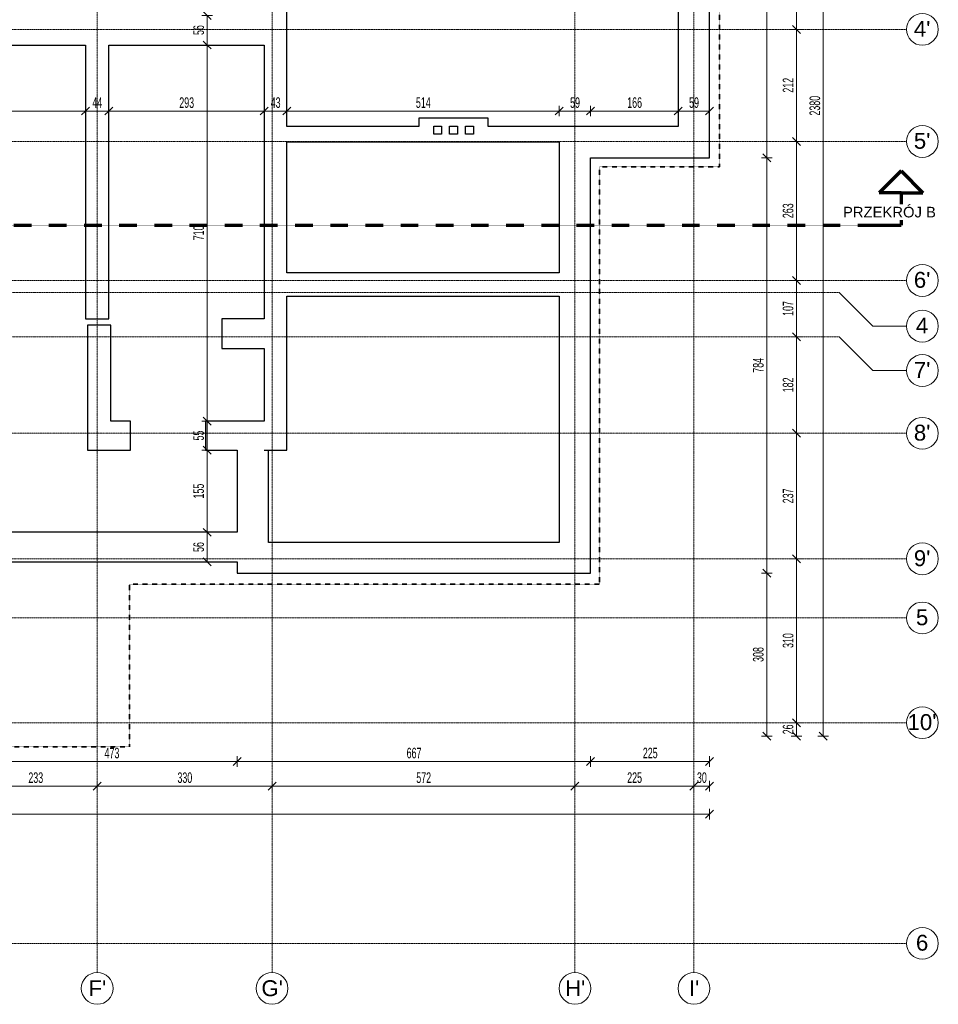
# Model space of a CAD drawing. Header units: millimetres. Extents: x 5238 to 82933, y -25411 to 16830.
# Tile 10 of 11: x 61455 to 78788, y -21975 to -3386. Entities that reach past the tile are written whole.
import ezdxf

# ---------------------------------------------------------------- set-up
doc = ezdxf.new("R2010")
doc.units = ezdxf.units.MM
for name, pattern in [('__FK_przerywana', [3.2004, 1.6002, -1.6002]), ('Kreska', [6.35, 3.175, -3.175]), ('Linia siatki', [22.225, 12.7, -3.175, 3.175, -3.175])]:
    doc.linetypes.add(name, pattern=pattern)
for name, color, linetype, lineweight in [('A-ANNO-DIMS', 7, 'Continuous', 5), ('A-ANNO-DIMS-100', 7, 'Continuous', 5), ('A-WALL', 7, 'Continuous', 5), ('G-ANNO-SYMB', 7, 'Continuous', 5), ('S-GRID', 7, 'Continuous', 5), ('S-GRID-IDEN', 7, 'Continuous', 5)]:
    doc.layers.add(name, color=color, linetype=linetype, lineweight=lineweight)
doc.layers.add('A-DETL', color=7, linetype='Continuous', lineweight=5, true_color=0x00a600)
doc.styles.add('Arial_1', font='arial.ttf', dxfattribs={"height": 200})
doc.styles.add('Arial_2', font='arial.ttf', dxfattribs={"height": 300})
doc.styles.add('Arial_3', font='arial.ttf', dxfattribs={"width": 0.6, "height": 200})
doc.dimstyles.new('standard_wielkość_otworów', dxfattribs={"dimscale": 304.8, "dimtxt": 204.05188, "dimasz": 0.492126, "dimexe": 0.328084, "dimexo": 0.0625, "dimgap": 0, "dimtad": 1, "dimdec": 0, "dimlfac": 0.1, "dimzin": 0, "dimdsep": 46, "dimtxsty": 'Arial_3', "dimblk1": 'OBLIQUE', "dimblk2": 'OBLIQUE', "dimsah": 1, "dimcen": 0.09, "dimazin": 0, "dimtfac": 1, "dimtdec": 4, "dimtix": 1, "dimtmove": 0, "dimatfit": 3, "dimfxl": 0.328084, "dimfxlon": 1, "dimtvp": 1, "dimtolj": 1, "dimtzin": 0, "dimarcsym": 2})

# ---------------------------------------------------------------- blocks, each defined once
blk = doc.blocks.new('Przekrój - znacznik przekroju strzałka-348499-RZUT FUNDAMENTÓW')
at = {"layer": 'G-ANNO-SYMB', "lineweight": 70}
for p, q in [((-6, 10.22), (-10.11, 6.11)), ((-6, 10.22), (-1.89, 6.11)), ((-6, 6.11), (-10.11, 6.11)), ((-6, 6.11), (-6, 0)), ((-6, 6.11), (-1.89, 6.11)), ((0, 0), (-6, 0))]:
    blk.add_line(p, q, dxfattribs=at)
blk = doc.blocks.new('Siatka - SOsi_Sybol osi-348494-RZUT FUNDAMENTÓW')
at = {"layer": 'S-GRID-IDEN', "color": 142, "true_color": 0x0080c0}
blk.add_circle((0, 0), 3, dxfattribs=at)
blk = doc.blocks.new('DIMBLOCK129-RZUT FUNDAMENTÓW')
at = {"layer": 'A-ANNO-DIMS-100', "color": 250, "true_color": 0x303030, "transparency": 16777216}
for p, q in [((76112, -559), (76037, -484)), ((76112, -559), (76012, -559)), ((76112, -559), (76112, -3569)), ((76112, -559), (76187, -634)), ((76112, -559), (76212, -559)), ((76112, -3569), (76037, -3494)), ((76112, -3569), (76012, -3569)), ((76112, -3569), (76187, -3644)), ((76112, -3569), (76212, -3569))]:
    blk.add_line(p, q, dxfattribs=at)
at = {"layer": 'A-ANNO-DIMS-100', "color": 0, "transparency": 16777216, "insert": (75853, -2201), "char_height": 200, "width": 327.74, "attachment_point": 1, "rotation": 90, "line_spacing_factor": 0.941778, "style": 'Arial_3'}
blk.add_mtext('301', dxfattribs=at)
blk = doc.blocks.new('_Oblique')
at = {"color": 0, "linetype": 'ByBlock', "lineweight": -2}
blk.add_line((-0.5, -0.5), (0.5, 0.5), dxfattribs=at)
blk = doc.blocks.new('DIMBLOCK130-RZUT FUNDAMENTÓW')
at = {"layer": 'A-ANNO-DIMS-100', "color": 250, "true_color": 0x303030, "transparency": 16777216}
for p, q in [((76112, -3569), (76037, -3494)), ((76112, -3569), (76012, -3569)), ((76112, -3569), (76112, -5684)), ((76112, -3569), (76187, -3644)), ((76112, -3569), (76212, -3569)), ((76112, -5684), (76012, -5684)), ((76112, -5684), (76037, -5609)), ((76112, -5684), (76187, -5759)), ((76112, -5684), (76212, -5684))]:
    blk.add_line(p, q, dxfattribs=at)
at = {"layer": 'A-ANNO-DIMS-100', "color": 0, "transparency": 16777216, "insert": (75853, -4763), "char_height": 200, "width": 327.74, "attachment_point": 1, "rotation": 90, "line_spacing_factor": 0.941778, "style": 'Arial_3'}
blk.add_mtext('212', dxfattribs=at)
blk = doc.blocks.new('DIMBLOCK131-RZUT FUNDAMENTÓW')
at = {"layer": 'A-ANNO-DIMS-100', "color": 250, "true_color": 0x303030, "transparency": 16777216}
for p, q in [((76112, -5684), (76012, -5684)), ((76112, -5684), (76037, -5609)), ((76112, -5684), (76112, -8309)), ((76112, -5684), (76187, -5759)), ((76112, -5684), (76212, -5684)), ((76112, -8309), (76012, -8309)), ((76112, -8309), (76037, -8234)), ((76112, -8309), (76187, -8384)), ((76112, -8309), (76212, -8309))]:
    blk.add_line(p, q, dxfattribs=at)
at = {"layer": 'A-ANNO-DIMS-100', "color": 0, "transparency": 16777216, "insert": (75853, -7133), "char_height": 200, "width": 327.74, "attachment_point": 1, "rotation": 90, "line_spacing_factor": 0.941778, "style": 'Arial_3'}
blk.add_mtext('263', dxfattribs=at)
blk = doc.blocks.new('DIMBLOCK132-RZUT FUNDAMENTÓW')
at = {"layer": 'A-ANNO-DIMS-100', "color": 250, "true_color": 0x303030, "transparency": 16777216}
for p, q in [((76112, -8309), (76012, -8309)), ((76112, -8309), (76037, -8234)), ((76112, -8309), (76112, -9374)), ((76112, -8309), (76187, -8384)), ((76112, -8309), (76212, -8309)), ((76112, -9374), (76012, -9374)), ((76112, -9374), (76037, -9299)), ((76112, -9374), (76187, -9449)), ((76112, -9374), (76212, -9374))]:
    blk.add_line(p, q, dxfattribs=at)
at = {"layer": 'A-ANNO-DIMS-100', "color": 0, "transparency": 16777216, "insert": (75853, -8978), "char_height": 200, "width": 327.74, "attachment_point": 1, "rotation": 90, "line_spacing_factor": 0.941778, "style": 'Arial_3'}
blk.add_mtext('107', dxfattribs=at)
blk = doc.blocks.new('DIMBLOCK133-RZUT FUNDAMENTÓW')
at = {"layer": 'A-ANNO-DIMS-100', "color": 250, "true_color": 0x303030, "transparency": 16777216}
for p, q in [((76112, -9374), (76012, -9374)), ((76112, -9374), (76037, -9299)), ((76112, -9374), (76112, -11194)), ((76112, -9374), (76187, -9449)), ((76112, -9374), (76212, -9374)), ((76112, -11194), (76037, -11119)), ((76112, -11194), (76012, -11194)), ((76112, -11194), (76187, -11269)), ((76112, -11194), (76212, -11194))]:
    blk.add_line(p, q, dxfattribs=at)
at = {"layer": 'A-ANNO-DIMS-100', "color": 0, "transparency": 16777216, "insert": (75853, -10421), "char_height": 200, "width": 327.74, "attachment_point": 1, "rotation": 90, "line_spacing_factor": 0.941778, "style": 'Arial_3'}
blk.add_mtext('182', dxfattribs=at)
blk = doc.blocks.new('DIMBLOCK134-RZUT FUNDAMENTÓW')
at = {"layer": 'A-ANNO-DIMS-100', "color": 250, "true_color": 0x303030, "transparency": 16777216}
for p, q in [((76112, -11194), (76037, -11119)), ((76112, -11194), (76012, -11194)), ((76112, -11194), (76112, -13564)), ((76112, -11194), (76187, -11269)), ((76112, -11194), (76212, -11194)), ((76112, -13564), (76012, -13564)), ((76112, -13564), (76037, -13489)), ((76112, -13564), (76187, -13639)), ((76112, -13564), (76212, -13564))]:
    blk.add_line(p, q, dxfattribs=at)
at = {"layer": 'A-ANNO-DIMS-100', "color": 0, "transparency": 16777216, "insert": (75853, -12516), "char_height": 200, "width": 327.74, "attachment_point": 1, "rotation": 90, "line_spacing_factor": 0.941778, "style": 'Arial_3'}
blk.add_mtext('237', dxfattribs=at)
blk = doc.blocks.new('DIMBLOCK135-RZUT FUNDAMENTÓW')
at = {"layer": 'A-ANNO-DIMS-100', "color": 250, "true_color": 0x303030, "transparency": 16777216}
for p, q in [((76112, -13564), (76012, -13564)), ((76112, -13564), (76037, -13489)), ((76112, -13564), (76112, -16659)), ((76112, -13564), (76187, -13639)), ((76112, -13564), (76212, -13564)), ((76112, -16659), (76012, -16659)), ((76112, -16659), (76037, -16584)), ((76112, -16659), (76187, -16734)), ((76112, -16659), (76212, -16659))]:
    blk.add_line(p, q, dxfattribs=at)
at = {"layer": 'A-ANNO-DIMS-100', "color": 0, "transparency": 16777216, "insert": (75853, -15248), "char_height": 200, "width": 327.74, "attachment_point": 1, "rotation": 90, "line_spacing_factor": 0.941778, "style": 'Arial_3'}
blk.add_mtext('310', dxfattribs=at)
blk = doc.blocks.new('DIMBLOCK136-RZUT FUNDAMENTÓW')
at = {"layer": 'A-ANNO-DIMS-100', "color": 250, "true_color": 0x303030, "transparency": 16777216}
for p, q in [((76112, -16659), (76012, -16659)), ((76112, -16659), (76037, -16584)), ((76112, -16659), (76112, -16914)), ((76112, -16659), (76187, -16734)), ((76112, -16659), (76212, -16659)), ((76112, -16914), (76012, -16914)), ((76112, -16914), (76037, -16839)), ((76112, -16914), (76187, -16989)), ((76112, -16914), (76212, -16914))]:
    blk.add_line(p, q, dxfattribs=at)
at = {"layer": 'A-ANNO-DIMS-100', "color": 0, "transparency": 16777216, "insert": (75853, -16878), "char_height": 200, "width": 218.49, "attachment_point": 1, "rotation": 90, "line_spacing_factor": 0.941778, "style": 'Arial_3'}
blk.add_mtext('26', dxfattribs=at)
blk = doc.blocks.new('DIMBLOCK137-RZUT FUNDAMENTÓW')
at = {"layer": 'A-ANNO-DIMS-100', "color": 250, "true_color": 0x303030, "transparency": 16777216}
for p, q in [((75551, -13834), (75451, -13834)), ((75551, -13834), (75476, -13759)), ((75551, -16914), (75551, -13834)), ((75551, -13834), (75626, -13909)), ((75551, -13834), (75651, -13834)), ((75551, -16914), (75451, -16914)), ((75551, -16914), (75476, -16839)), ((75551, -16914), (75626, -16989)), ((75551, -16914), (75651, -16914))]:
    blk.add_line(p, q, dxfattribs=at)
at = {"layer": 'A-ANNO-DIMS-100', "color": 0, "transparency": 16777216, "insert": (75291, -15511), "char_height": 200, "width": 327.74, "attachment_point": 1, "rotation": 90, "line_spacing_factor": 0.941778, "style": 'Arial_3'}
blk.add_mtext('308', dxfattribs=at)
blk = doc.blocks.new('DIMBLOCK138-RZUT FUNDAMENTÓW')
at = {"layer": 'A-ANNO-DIMS-100', "color": 250, "true_color": 0x303030, "transparency": 16777216}
for p, q in [((75551, -5994), (75476, -5919)), ((75551, -5994), (75451, -5994)), ((75551, -13834), (75551, -5994)), ((75551, -5994), (75626, -6069)), ((75551, -5994), (75651, -5994)), ((75551, -13834), (75451, -13834)), ((75551, -13834), (75476, -13759)), ((75551, -13834), (75626, -13909)), ((75551, -13834), (75651, -13834))]:
    blk.add_line(p, q, dxfattribs=at)
at = {"layer": 'A-ANNO-DIMS-100', "color": 0, "transparency": 16777216, "insert": (75291, -10051), "char_height": 200, "width": 327.74, "attachment_point": 1, "rotation": 90, "line_spacing_factor": 0.941778, "style": 'Arial_3'}
blk.add_mtext('784', dxfattribs=at)
blk = doc.blocks.new('DIMBLOCK139-RZUT FUNDAMENTÓW')
at = {"layer": 'A-ANNO-DIMS-100', "color": 250, "true_color": 0x303030, "transparency": 16777216}
for p, q in [((75551, 2596), (75476, 2671)), ((75551, 2596), (75451, 2596)), ((75551, -5994), (75551, 2596)), ((75551, 2596), (75626, 2521)), ((75551, 2596), (75651, 2596)), ((75551, -5994), (75476, -5919)), ((75551, -5994), (75451, -5994)), ((75551, -5994), (75626, -6069)), ((75551, -5994), (75651, -5994))]:
    blk.add_line(p, q, dxfattribs=at)
at = {"layer": 'A-ANNO-DIMS-100', "color": 0, "transparency": 16777216, "insert": (75291, -1836), "char_height": 200, "width": 327.74, "attachment_point": 1, "rotation": 90, "line_spacing_factor": 0.941778, "style": 'Arial_3'}
blk.add_mtext('859', dxfattribs=at)
blk = doc.blocks.new('DIMBLOCK141-RZUT FUNDAMENTÓW')
at = {"layer": 'A-ANNO-DIMS-100', "color": 250, "true_color": 0x303030, "transparency": 16777216}
for p, q in [((76617, 6886), (76517, 6886)), ((76617, 6886), (76542, 6961)), ((76617, 6886), (76617, -16914)), ((76617, 6886), (76692, 6811)), ((76617, 6886), (76717, 6886)), ((76617, -16914), (76517, -16914)), ((76617, -16914), (76542, -16839)), ((76617, -16914), (76692, -16989)), ((76617, -16914), (76717, -16914))]:
    blk.add_line(p, q, dxfattribs=at)
at = {"layer": 'A-ANNO-DIMS-100', "color": 0, "transparency": 16777216, "insert": (76358, -5196), "char_height": 200, "width": 436.98, "attachment_point": 1, "rotation": 90, "line_spacing_factor": 0.941778, "style": 'Arial_3'}
blk.add_mtext('2380', dxfattribs=at)
blk = doc.blocks.new('DIMBLOCK145-RZUT FUNDAMENTÓW')
at = {"layer": 'A-ANNO-DIMS-100', "color": 250, "true_color": 0x303030, "transparency": 16777216}
for p, q in [((60827, -17390), (60752, -17465)), ((60827, -17390), (60827, -17290)), ((60827, -17390), (60902, -17315)), ((60827, -17390), (65557, -17390)), ((60827, -17390), (60827, -17490)), ((65557, -17390), (65482, -17465)), ((65557, -17390), (65557, -17290)), ((65557, -17390), (65632, -17315)), ((65557, -17390), (65557, -17490))]:
    blk.add_line(p, q, dxfattribs=at)
at = {"layer": 'A-ANNO-DIMS-100', "color": 0, "transparency": 16777216, "insert": (63056, -17131), "char_height": 200, "width": 327.74, "attachment_point": 1, "line_spacing_factor": 0.941778, "style": 'Arial_3'}
blk.add_mtext('473', dxfattribs=at)
blk = doc.blocks.new('DIMBLOCK146-RZUT FUNDAMENTÓW')
at = {"layer": 'A-ANNO-DIMS-100', "color": 250, "true_color": 0x303030, "transparency": 16777216}
for p, q in [((65557, -17390), (65482, -17465)), ((65557, -17390), (65557, -17290)), ((65557, -17390), (65632, -17315)), ((65557, -17390), (72227, -17390)), ((65557, -17390), (65557, -17490)), ((72227, -17390), (72152, -17465)), ((72227, -17390), (72227, -17290)), ((72227, -17390), (72302, -17315)), ((72227, -17390), (72227, -17490))]:
    blk.add_line(p, q, dxfattribs=at)
at = {"layer": 'A-ANNO-DIMS-100', "color": 0, "transparency": 16777216, "insert": (68756, -17131), "char_height": 200, "width": 327.74, "attachment_point": 1, "line_spacing_factor": 0.941778, "style": 'Arial_3'}
blk.add_mtext('667', dxfattribs=at)
blk = doc.blocks.new('DIMBLOCK147-RZUT FUNDAMENTÓW')
at = {"layer": 'A-ANNO-DIMS-100', "color": 250, "true_color": 0x303030, "transparency": 16777216}
for p, q in [((72227, -17390), (72152, -17465)), ((72227, -17390), (72227, -17290)), ((72227, -17390), (72302, -17315)), ((72227, -17390), (74472, -17390)), ((72227, -17390), (72227, -17490)), ((74472, -17390), (74397, -17465)), ((74472, -17390), (74472, -17290)), ((74472, -17390), (74547, -17315)), ((74472, -17390), (74472, -17490))]:
    blk.add_line(p, q, dxfattribs=at)
at = {"layer": 'A-ANNO-DIMS-100', "color": 0, "transparency": 16777216, "insert": (73213, -17131), "char_height": 200, "width": 327.74, "attachment_point": 1, "line_spacing_factor": 0.941778, "style": 'Arial_3'}
blk.add_mtext('225', dxfattribs=at)
blk = doc.blocks.new('DIMBLOCK153-RZUT FUNDAMENTÓW')
at = {"layer": 'A-ANNO-DIMS-100', "color": 250, "true_color": 0x303030, "transparency": 16777216}
for p, q in [((60592, -17856), (60592, -17756)), ((60592, -17856), (60667, -17781)), ((62917, -17856), (62917, -17756)), ((62917, -17856), (62992, -17781)), ((60592, -17856), (60517, -17931)), ((60592, -17856), (62917, -17856)), ((60592, -17856), (60592, -17956)), ((62917, -17856), (62842, -17931)), ((62917, -17856), (62917, -17956))]:
    blk.add_line(p, q, dxfattribs=at)
at = {"layer": 'A-ANNO-DIMS-100', "color": 0, "transparency": 16777216, "insert": (61618, -17596), "char_height": 200, "width": 327.74, "attachment_point": 1, "line_spacing_factor": 0.941778, "style": 'Arial_3'}
blk.add_mtext('233', dxfattribs=at)
blk = doc.blocks.new('DIMBLOCK154-RZUT FUNDAMENTÓW')
at = {"layer": 'A-ANNO-DIMS-100', "color": 250, "true_color": 0x303030, "transparency": 16777216}
for p, q in [((62917, -17856), (62917, -17756)), ((62917, -17856), (62992, -17781)), ((66217, -17856), (66217, -17756)), ((66217, -17856), (66292, -17781)), ((62917, -17856), (62842, -17931)), ((62917, -17856), (66217, -17856)), ((62917, -17856), (62917, -17956)), ((66217, -17856), (66142, -17931)), ((66217, -17856), (66217, -17956))]:
    blk.add_line(p, q, dxfattribs=at)
at = {"layer": 'A-ANNO-DIMS-100', "color": 0, "transparency": 16777216, "insert": (64431, -17596), "char_height": 200, "width": 327.74, "attachment_point": 1, "line_spacing_factor": 0.941778, "style": 'Arial_3'}
blk.add_mtext('330', dxfattribs=at)
blk = doc.blocks.new('DIMBLOCK155-RZUT FUNDAMENTÓW')
at = {"layer": 'A-ANNO-DIMS-100', "color": 250, "true_color": 0x303030, "transparency": 16777216}
for p, q in [((66217, -17856), (66217, -17756)), ((66217, -17856), (66292, -17781)), ((71932, -17856), (71932, -17756)), ((71932, -17856), (72007, -17781)), ((66217, -17856), (66142, -17931)), ((66217, -17856), (71932, -17856)), ((66217, -17856), (66217, -17956)), ((71932, -17856), (71857, -17931)), ((71932, -17856), (71932, -17956))]:
    blk.add_line(p, q, dxfattribs=at)
at = {"layer": 'A-ANNO-DIMS-100', "color": 0, "transparency": 16777216, "insert": (68938, -17596), "char_height": 200, "width": 327.74, "attachment_point": 1, "line_spacing_factor": 0.941778, "style": 'Arial_3'}
blk.add_mtext('572', dxfattribs=at)
blk = doc.blocks.new('DIMBLOCK156-RZUT FUNDAMENTÓW')
at = {"layer": 'A-ANNO-DIMS-100', "color": 250, "true_color": 0x303030, "transparency": 16777216}
for p, q in [((71932, -17856), (71932, -17756)), ((71932, -17856), (72007, -17781)), ((74177, -17856), (74177, -17756)), ((74177, -17856), (74252, -17781)), ((71932, -17856), (71857, -17931)), ((71932, -17856), (74177, -17856)), ((71932, -17856), (71932, -17956)), ((74177, -17856), (74102, -17931)), ((74177, -17856), (74177, -17956))]:
    blk.add_line(p, q, dxfattribs=at)
at = {"layer": 'A-ANNO-DIMS-100', "color": 0, "transparency": 16777216, "insert": (72918, -17596), "char_height": 200, "width": 327.74, "attachment_point": 1, "line_spacing_factor": 0.941778, "style": 'Arial_3'}
blk.add_mtext('225', dxfattribs=at)
blk = doc.blocks.new('DIMBLOCK157-RZUT FUNDAMENTÓW')
at = {"layer": 'A-ANNO-DIMS-100', "color": 250, "true_color": 0x303030, "transparency": 16777216}
for p, q in [((74177, -17856), (74177, -17756)), ((74177, -17856), (74252, -17781)), ((74472, -17856), (74472, -17756)), ((74472, -17856), (74547, -17781)), ((74177, -17856), (74102, -17931)), ((74177, -17856), (74472, -17856)), ((74177, -17856), (74177, -17956)), ((74472, -17856), (74397, -17931)), ((74472, -17856), (74472, -17956))]:
    blk.add_line(p, q, dxfattribs=at)
at = {"layer": 'A-ANNO-DIMS-100', "color": 0, "transparency": 16777216, "insert": (74234, -17596), "char_height": 200, "width": 218.49, "attachment_point": 1, "line_spacing_factor": 0.941778, "style": 'Arial_3'}
blk.add_mtext('30', dxfattribs=at)
blk = doc.blocks.new('DIMBLOCK158-RZUT FUNDAMENTÓW')
at = {"layer": 'A-ANNO-DIMS-100', "color": 250, "true_color": 0x303030, "transparency": 16777216}
for p, q in [((40987, -18384), (40912, -18459)), ((40987, -18384), (40987, -18284)), ((40987, -18384), (41062, -18309)), ((40987, -18384), (74472, -18384)), ((40987, -18384), (40987, -18484)), ((74472, -18384), (74397, -18459)), ((74472, -18384), (74472, -18284)), ((74472, -18384), (74547, -18309)), ((74472, -18384), (74472, -18484))]:
    blk.add_line(p, q, dxfattribs=at)
at = {"layer": 'A-ANNO-DIMS-100', "color": 0, "transparency": 16777216, "insert": (57548, -18124), "char_height": 200, "width": 436.98, "attachment_point": 1, "line_spacing_factor": 0.941778, "style": 'Arial_3'}
blk.add_mtext('3349', dxfattribs=at)
blk = doc.blocks.new('DIMBLOCK166-RZUT FUNDAMENTÓW')
at = {"layer": 'A-ANNO-DIMS-100', "color": 250, "true_color": 0x303030, "transparency": 16777216}
for p, q in [((47317, -5110), (47317, -5010)), ((62697, -5110), (62697, -5010)), ((47317, -5110), (47242, -5185)), ((47317, -5110), (47392, -5035)), ((47317, -5110), (62697, -5110)), ((47317, -5110), (47317, -5210)), ((62697, -5110), (62622, -5185)), ((62697, -5110), (62772, -5035)), ((62697, -5110), (62697, -5210))]:
    blk.add_line(p, q, dxfattribs=at)
at = {"layer": 'A-ANNO-DIMS-100', "color": 0, "transparency": 16777216, "insert": (54825, -4851), "char_height": 200, "width": 436.98, "attachment_point": 1, "line_spacing_factor": 0.941778, "style": 'Arial_3'}
blk.add_mtext('1538', dxfattribs=at)
blk = doc.blocks.new('DIMBLOCK167-RZUT FUNDAMENTÓW')
at = {"layer": 'A-ANNO-DIMS-100', "color": 250, "true_color": 0x303030, "transparency": 16777216}
for p, q in [((62697, -5110), (62697, -5010)), ((63137, -5110), (63137, -5010)), ((62697, -5110), (62622, -5185)), ((62697, -5110), (62772, -5035)), ((62697, -5110), (63137, -5110)), ((62697, -5110), (62697, -5210)), ((63137, -5110), (63062, -5185)), ((63137, -5110), (63212, -5035)), ((63137, -5110), (63137, -5210))]:
    blk.add_line(p, q, dxfattribs=at)
at = {"layer": 'A-ANNO-DIMS-100', "color": 0, "transparency": 16777216, "insert": (62826, -4851), "char_height": 200, "width": 218.49, "attachment_point": 1, "line_spacing_factor": 0.941778, "style": 'Arial_3'}
blk.add_mtext('44', dxfattribs=at)
blk = doc.blocks.new('DIMBLOCK168-RZUT FUNDAMENTÓW')
at = {"layer": 'A-ANNO-DIMS-100', "color": 250, "true_color": 0x303030, "transparency": 16777216}
for p, q in [((63137, -5110), (63137, -5010)), ((66067, -5110), (66067, -5010)), ((63137, -5110), (63062, -5185)), ((63137, -5110), (63212, -5035)), ((63137, -5110), (66067, -5110)), ((63137, -5110), (63137, -5210)), ((66067, -5110), (65992, -5185)), ((66067, -5110), (66142, -5035)), ((66067, -5110), (66067, -5210))]:
    blk.add_line(p, q, dxfattribs=at)
at = {"layer": 'A-ANNO-DIMS-100', "color": 0, "transparency": 16777216, "insert": (64466, -4851), "char_height": 200, "width": 327.74, "attachment_point": 1, "line_spacing_factor": 0.941778, "style": 'Arial_3'}
blk.add_mtext('293', dxfattribs=at)
blk = doc.blocks.new('DIMBLOCK169-RZUT FUNDAMENTÓW')
at = {"layer": 'A-ANNO-DIMS-100', "color": 250, "true_color": 0x303030, "transparency": 16777216}
for p, q in [((66067, -5110), (66067, -5010)), ((66497, -5110), (66497, -5010)), ((66067, -5110), (65992, -5185)), ((66067, -5110), (66142, -5035)), ((66067, -5110), (66497, -5110)), ((66067, -5110), (66067, -5210)), ((66497, -5110), (66422, -5185)), ((66497, -5110), (66572, -5035)), ((66497, -5110), (66497, -5210))]:
    blk.add_line(p, q, dxfattribs=at)
at = {"layer": 'A-ANNO-DIMS-100', "color": 0, "transparency": 16777216, "insert": (66191, -4851), "char_height": 200, "width": 218.49, "attachment_point": 1, "line_spacing_factor": 0.941778, "style": 'Arial_3'}
blk.add_mtext('43', dxfattribs=at)
blk = doc.blocks.new('DIMBLOCK170-RZUT FUNDAMENTÓW')
at = {"layer": 'A-ANNO-DIMS-100', "color": 250, "true_color": 0x303030, "transparency": 16777216}
for p, q in [((66497, -5110), (66497, -5010)), ((71637, -5110), (71637, -5010)), ((66497, -5110), (66422, -5185)), ((66497, -5110), (66572, -5035)), ((66497, -5110), (71637, -5110)), ((66497, -5110), (66497, -5210)), ((71637, -5110), (71562, -5185)), ((71637, -5110), (71712, -5035)), ((71637, -5110), (71637, -5210))]:
    blk.add_line(p, q, dxfattribs=at)
at = {"layer": 'A-ANNO-DIMS-100', "color": 0, "transparency": 16777216, "insert": (68931, -4851), "char_height": 200, "width": 327.74, "attachment_point": 1, "line_spacing_factor": 0.941778, "style": 'Arial_3'}
blk.add_mtext('514', dxfattribs=at)
blk = doc.blocks.new('DIMBLOCK171-RZUT FUNDAMENTÓW')
at = {"layer": 'A-ANNO-DIMS-100', "color": 250, "true_color": 0x303030, "transparency": 16777216}
for p, q in [((71637, -5110), (71637, -5010)), ((72227, -5110), (72227, -5010)), ((71637, -5110), (71562, -5185)), ((71637, -5110), (71712, -5035)), ((71637, -5110), (72227, -5110)), ((71637, -5110), (71637, -5210)), ((72227, -5110), (72152, -5185)), ((72227, -5110), (72302, -5035)), ((72227, -5110), (72227, -5210))]:
    blk.add_line(p, q, dxfattribs=at)
at = {"layer": 'A-ANNO-DIMS-100', "color": 0, "transparency": 16777216, "insert": (71841, -4851), "char_height": 200, "width": 218.49, "attachment_point": 1, "line_spacing_factor": 0.941778, "style": 'Arial_3'}
blk.add_mtext('59', dxfattribs=at)
blk = doc.blocks.new('DIMBLOCK172-RZUT FUNDAMENTÓW')
at = {"layer": 'A-ANNO-DIMS-100', "color": 250, "true_color": 0x303030, "transparency": 16777216}
for p, q in [((72227, -5110), (72227, -5010)), ((73882, -5110), (73882, -5010)), ((72227, -5110), (72152, -5185)), ((72227, -5110), (72302, -5035)), ((72227, -5110), (73882, -5110)), ((72227, -5110), (72227, -5210)), ((73882, -5110), (73807, -5185)), ((73882, -5110), (73957, -5035)), ((73882, -5110), (73882, -5210))]:
    blk.add_line(p, q, dxfattribs=at)
at = {"layer": 'A-ANNO-DIMS-100', "color": 0, "transparency": 16777216, "insert": (72918, -4851), "char_height": 200, "width": 327.74, "attachment_point": 1, "line_spacing_factor": 0.941778, "style": 'Arial_3'}
blk.add_mtext('166', dxfattribs=at)
blk = doc.blocks.new('DIMBLOCK173-RZUT FUNDAMENTÓW')
at = {"layer": 'A-ANNO-DIMS-100', "color": 250, "true_color": 0x303030, "transparency": 16777216}
for p, q in [((73882, -5110), (73882, -5010)), ((74472, -5110), (74472, -5010)), ((73882, -5110), (73807, -5185)), ((73882, -5110), (73957, -5035)), ((73882, -5110), (74472, -5110)), ((73882, -5110), (73882, -5210)), ((74472, -5110), (74397, -5185)), ((74472, -5110), (74547, -5035)), ((74472, -5110), (74472, -5210))]:
    blk.add_line(p, q, dxfattribs=at)
at = {"layer": 'A-ANNO-DIMS-100', "color": 0, "transparency": 16777216, "insert": (74086, -4851), "char_height": 200, "width": 218.49, "attachment_point": 1, "line_spacing_factor": 0.941778, "style": 'Arial_3'}
blk.add_mtext('59', dxfattribs=at)
blk = doc.blocks.new('DIMBLOCK178-RZUT FUNDAMENTÓW')
at = {"layer": 'A-ANNO-DIMS-100', "color": 250, "true_color": 0x303030, "transparency": 16777216}
for p, q in [((64991, -3304), (64891, -3304)), ((64991, -3304), (64916, -3229)), ((64991, -3304), (64991, -3864)), ((64991, -3304), (65066, -3379)), ((64991, -3304), (65091, -3304)), ((64991, -3864), (64891, -3864)), ((64991, -3864), (64916, -3789)), ((64991, -3864), (65066, -3939)), ((64991, -3864), (65091, -3864))]:
    blk.add_line(p, q, dxfattribs=at)
at = {"layer": 'A-ANNO-DIMS-100', "color": 0, "transparency": 16777216, "insert": (64731, -3675), "char_height": 200, "width": 218.49, "attachment_point": 1, "rotation": 90, "line_spacing_factor": 0.941778, "style": 'Arial_3'}
blk.add_mtext('56', dxfattribs=at)
blk = doc.blocks.new('DIMBLOCK179-RZUT FUNDAMENTÓW')
at = {"layer": 'A-ANNO-DIMS-100', "color": 250, "true_color": 0x303030, "transparency": 16777216}
for p, q in [((64991, -3864), (64891, -3864)), ((64991, -3864), (64916, -3789)), ((64991, -3864), (64991, -10964)), ((64991, -3864), (65066, -3939)), ((64991, -3864), (65091, -3864)), ((64991, -10964), (64891, -10964)), ((64991, -10964), (64916, -10889)), ((64991, -10964), (65066, -11039)), ((64991, -10964), (65091, -10964))]:
    blk.add_line(p, q, dxfattribs=at)
at = {"layer": 'A-ANNO-DIMS-100', "color": 0, "transparency": 16777216, "insert": (64731, -7551), "char_height": 200, "width": 327.74, "attachment_point": 1, "rotation": 90, "line_spacing_factor": 0.941778, "style": 'Arial_3'}
blk.add_mtext('710', dxfattribs=at)
blk = doc.blocks.new('DIMBLOCK180-RZUT FUNDAMENTÓW')
at = {"layer": 'A-ANNO-DIMS-100', "color": 250, "true_color": 0x303030, "transparency": 16777216}
for p, q in [((64991, -10964), (64891, -10964)), ((64991, -10964), (64916, -10889)), ((64991, -10964), (64991, -11514)), ((64991, -10964), (65066, -11039)), ((64991, -10964), (65091, -10964)), ((64991, -11514), (64891, -11514)), ((64991, -11514), (64916, -11439)), ((64991, -11514), (65066, -11589)), ((64991, -11514), (65091, -11514))]:
    blk.add_line(p, q, dxfattribs=at)
at = {"layer": 'A-ANNO-DIMS-100', "color": 0, "transparency": 16777216, "insert": (64731, -11330), "char_height": 200, "width": 218.49, "attachment_point": 1, "rotation": 90, "line_spacing_factor": 0.941778, "style": 'Arial_3'}
blk.add_mtext('55', dxfattribs=at)
blk = doc.blocks.new('DIMBLOCK181-RZUT FUNDAMENTÓW')
at = {"layer": 'A-ANNO-DIMS-100', "color": 250, "true_color": 0x303030, "transparency": 16777216}
for p, q in [((64991, -11514), (64891, -11514)), ((64991, -11514), (64916, -11439)), ((64991, -11514), (64991, -13064)), ((64991, -11514), (65066, -11589)), ((64991, -11514), (65091, -11514)), ((64991, -13064), (64916, -12989)), ((64991, -13064), (64891, -13064)), ((64991, -13064), (65066, -13139)), ((64991, -13064), (65091, -13064))]:
    blk.add_line(p, q, dxfattribs=at)
at = {"layer": 'A-ANNO-DIMS-100', "color": 0, "transparency": 16777216, "insert": (64731, -12426), "char_height": 200, "width": 327.74, "attachment_point": 1, "rotation": 90, "line_spacing_factor": 0.941778, "style": 'Arial_3'}
blk.add_mtext('155', dxfattribs=at)
blk = doc.blocks.new('DIMBLOCK182-RZUT FUNDAMENTÓW')
at = {"layer": 'A-ANNO-DIMS-100', "color": 250, "true_color": 0x303030, "transparency": 16777216}
for p, q in [((64991, -13064), (64916, -12989)), ((64991, -13064), (64891, -13064)), ((64991, -13064), (64991, -13624)), ((64991, -13064), (65066, -13139)), ((64991, -13064), (65091, -13064)), ((64991, -13624), (64916, -13549)), ((64991, -13624), (64891, -13624)), ((64991, -13624), (65066, -13699)), ((64991, -13624), (65091, -13624))]:
    blk.add_line(p, q, dxfattribs=at)
at = {"layer": 'A-ANNO-DIMS-100', "color": 0, "transparency": 16777216, "insert": (64731, -13435), "char_height": 200, "width": 218.49, "attachment_point": 1, "rotation": 90, "line_spacing_factor": 0.941778, "style": 'Arial_3'}
blk.add_mtext('56', dxfattribs=at)

msp = doc.modelspace()

# ---------------------------------------------------------------- linework, layer by layer
at = {"layer": 'A-DETL', "color": 6, "linetype": '__FK_przerywana', "lineweight": 35, "true_color": 0xff00ff}
for p, q in [((74657.1, 2855.6), (74657.1, -6164.4)), ((74657.1, -6164.4), (72397.1, -6164.4)), ((72397.1, -6164.4), (72397.1, -14044.4)), ((72397.1, -14044.4), (63526.7, -14044.4)), ((63526.7, -14044.4), (63526.7, -17114.4)), ((63526.7, -17114.4), (49607.5, -17114.4))]:
    msp.add_line(p, q, dxfattribs=at)
at = {"layer": 'A-WALL', "lineweight": 25}
for p, q in [((74472.1, -5994.4), (74472.1, 2595.6)), ((66497.1, -5404.4), (66497.1, 2085.6)), ((73882.1, 2155.6), (73882.1, -5404.4)), ((54657.1, -3864.4), (62697.1, -3864.4)), ((62697.1, -3864.4), (62697.1, -9034.4)), ((63137.1, -9034.4), (63137.1, -3864.4)), ((63137.1, -3864.4), (66067.1, -3864.4)), ((66067.1, -3864.4), (66067.1, -9034.4)), ((68987.1, -5244.4), (68987.1, -5404.4)), ((70297.1, -5244.4), (68987.1, -5244.4)), ((70297.1, -5404.4), (70297.1, -5244.4)), ((68987.1, -5404.4), (66497.1, -5404.4)), ((69267.1, -5544.4), (69267.1, -5394.4)), ((69267.1, -5394.4), (69417.1, -5394.4)), ((69417.1, -5544.4), (69267.1, -5544.4)), ((69417.1, -5394.4), (69417.1, -5544.4)), ((69567.1, -5394.4), (69717.1, -5394.4)), ((69567.1, -5544.4), (69567.1, -5394.4)), ((69717.1, -5544.4), (69567.1, -5544.4)), ((69717.1, -5394.4), (69717.1, -5544.4)), ((69867.1, -5394.4), (70017.1, -5394.4)), ((69867.1, -5544.4), (69867.1, -5394.4)), ((70017.1, -5544.4), (69867.1, -5544.4)), ((70017.1, -5394.4), (70017.1, -5544.4)), ((73882.1, -5404.4), (70297.1, -5404.4)), ((66497.1, -8164.4), (66497.1, -5694.4)), ((66497.1, -5694.4), (71637.1, -5694.4)), ((71637.1, -5694.4), (71637.1, -8164.4)), ((72227.1, -5994.4), (74472.1, -5994.4)), ((72227.1, -13834.4), (72227.1, -5994.4)), ((71637.1, -8164.4), (66497.1, -8164.4)), ((66497.1, -11514.4), (66497.1, -8604.4)), ((66497.1, -8604.4), (71637.1, -8604.4)), ((71637.1, -8604.4), (71637.1, -13254.4)), ((62697.1, -9034.4), (63137.1, -9034.4)), ((66067.1, -9034.4), (65267.1, -9034.4)), ((65267.1, -9034.4), (65267.1, -9594.4)), ((62737.1, -9154.4), (62737.1, -11514.4)), ((63177.1, -9154.4), (62737.1, -9154.4)), ((63177.1, -10964.4), (63177.1, -9154.4)), ((65267.1, -9594.4), (66067.1, -9594.4)), ((66067.1, -9594.4), (66067.1, -10964.4)), ((63547.1, -10964.4), (63177.1, -10964.4)), ((63547.1, -11514.4), (63547.1, -10964.4)), ((66067.1, -10964.4), (64962.1, -10964.4)), ((64962.1, -10964.4), (64962.1, -11514.4)), ((62737.1, -11514.4), (63547.1, -11514.4)), ((64962.1, -11514.4), (65557.1, -11514.4)), ((65557.1, -11514.4), (65557.1, -13064.4)), ((66067.1, -11514.4), (66497.1, -11514.4)), ((66147.1, -13254.4), (66147.1, -11514.4)), ((65557.1, -13064.4), (60827.1, -13064.4)), ((71637.1, -13254.4), (66147.1, -13254.4)), ((60827.1, -13624.4), (65557.1, -13624.4)), ((65557.1, -13624.4), (65557.1, -13834.4)), ((65557.1, -13834.4), (72227.1, -13834.4))]:
    msp.add_line(p, q, dxfattribs=at)
at = {"layer": 'G-ANNO-SYMB', "linetype": 'Kreska', "lineweight": 70}
msp.add_line((21821.8, -7263.1), (77484.8, -7263.1), dxfattribs=at)
at = {"layer": 'S-GRID', "linetype": 'Linia siatki'}
for p, q in [((62917.1, 10521.6), (62917.1, -21375.5)), ((66217.1, 10521.6), (66217.1, -21375.5)), ((71932.1, 10521.6), (71932.1, -21375.5)), ((74177.1, 10521.6), (74177.1, -21375.5)), ((21033.8, -3569.4), (78188.3, -3569.4)), ((21033.8, -5684.4), (78188.3, -5684.4)), ((21033.8, -8309.4), (78188.3, -8309.4)), ((22303.8, -8536.4), (76918.3, -8536.4)), ((22303.8, -9374.4), (76918.3, -9374.4)), ((21033.8, -11194.4), (78188.3, -11194.4)), ((21033.8, -13564.4), (78188.3, -13564.4)), ((21033.8, -14680.4), (78188.3, -14680.4)), ((21033.8, -16659.4), (78188.3, -16659.4)), ((21033.8, -20824.4), (78188.3, -20824.4))]:
    msp.add_line(p, q, dxfattribs=at)
at = {"layer": 'S-GRID'}
for p, q in [((76918.3, -8536.4), (77553.3, -9171.4)), ((77553.3, -9171.4), (78188.3, -9171.4)), ((76918.3, -9374.4), (77553.3, -10009.4)), ((77553.3, -10009.4), (78188.3, -10009.4))]:
    msp.add_line(p, q, dxfattribs=at)

# ---------------------------------------------------------------- block references
at = {"layer": 'G-ANNO-SYMB', "lineweight": 70, "extrusion": (0, 0, -1), "xscale": 99.99999999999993, "yscale": 99.99999999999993, "zscale": 99.99999999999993}
msp.add_blockref('Przekrój - znacznik przekroju strzałka-348499-RZUT FUNDAMENTÓW', (-77484.8, -7263.1), dxfattribs=at)
at = {"layer": 'S-GRID-IDEN', "color": 142, "true_color": 0x0080c0, "xscale": 99.99999999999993, "yscale": 99.99999999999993, "zscale": 99.99999999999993}
for p, rotation in [((78488.3, -3569.4), 269.9999999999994), ((78488.3, -5684.4), 269.9999999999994), ((78488.3, -8309.4), 269.9999999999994), ((78488.3, -9171.4), 269.9999999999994), ((78488.3, -10009.4), 269.9999999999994), ((78488.3, -11194.4), 269.9999999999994), ((78488.3, -13564.4), 269.9999999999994), ((78488.3, -14680.4), 269.9999999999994), ((78488.3, -16659.4), 269.9999999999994), ((78488.3, -20824.4), 269.9999999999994), ((62917.1, -21675.5), 180), ((66217.1, -21675.5), 180), ((71932.1, -21675.5), 180), ((74177.1, -21675.5), 180)]:
    msp.add_blockref('Siatka - SOsi_Sybol osi-348494-RZUT FUNDAMENTÓW', p, dxfattribs=dict(at, rotation=rotation))

# ---------------------------------------------------------------- texts
at = {"layer": 'S-GRID-IDEN', "color": 142, "true_color": 0x0080c0, "char_height": 300, "attachment_point": 1, "style": 'Arial_2'}
for s, insert, width in [("4'", (78326.8, -3407.5), 384.81), ("5'", (78326.8, -5522.5), 384.81), ("6'", (78326.8, -8147.5), 384.81), ('\\fArial|b0|i0|c238|p34|;4', (78366.3, -9009.5), 288.607), ("7'", (78326.8, -9847.5), 384.81), ("8'", (78326.8, -11032.5), 384.81), ("9'", (78326.8, -13402.5), 384.81), ('\\fArial|b0|i0|c238|p34|;5', (78366.3, -14518.5), 288.607), ("10'", (78207.8, -16497.5), 673.417), ('\\fArial|b0|i0|c238|p34|;6', (78366.3, -20662.5), 288.607), ("F'", (62752.7, -21521.6), 408.861), ("G'", (66016.2, -21521.6), 497.046), ("H'", (71744.7, -21521.6), 464.979), ("I'", (74082.2, -21521.6), 240.506)]:
    msp.add_mtext(s, dxfattribs=dict(at, insert=insert, width=width))

# ---------------------------------------------------------------- dimensions: what is measured, and where the dimension line sits
at = {"layer": 'A-ANNO-DIMS', "color": 250, "true_color": 0x303030}
for base, p1, p2, override, picture, middle in [((76617.3, -16914.4), (76517.3, 6885.6), (76517.3, -16914.4), {"dimpost": '<>', "dimfxl": 23800}, 'DIMBLOCK141-RZUT FUNDAMENTÓW', (76515.1, -5014.4)), ((75550.9, 2595.6), (75450.9, -5994.4), (75450.9, 2595.6), {"dimpost": '<>', "dimfxl": 8590}, 'DIMBLOCK139-RZUT FUNDAMENTÓW', (75448.8, -1699.4)), ((76112.1, -3569.4), (76212.1, -559.4), (76212.1, -3569.4), {"dimpost": '<>', "dimfxl": 3010}, 'DIMBLOCK129-RZUT FUNDAMENTÓW', (76010, -2064.4)), ((64990.8, -3864.4), (65090.8, -3304.4), (65090.8, -3864.4), {"dimpost": '<>', "dimfxl": 560}, 'DIMBLOCK178-RZUT FUNDAMENTÓW', (64888.7, -3584.4)), ((76112.1462344, -5684.407452), (76212.1462344, -3569.407452), (76212.1462344, -5684.407452), {"dimpost": '<>', "dimfxl": 2115}, 'DIMBLOCK130-RZUT FUNDAMENTÓW', (76011.7369568, -4626.907452)), ((64990.8, -10964.4), (65090.8, -3864.4), (65090.8, -10964.4), {"dimpost": '<>', "dimfxl": 7100}, 'DIMBLOCK179-RZUT FUNDAMENTÓW', (64888.7, -7414.4)), ((76112.1462344, -8309.407452), (76212.1462344, -5684.407452), (76212.1462344, -8309.407452), {"dimpost": '<>', "dimfxl": 2625}, 'DIMBLOCK131-RZUT FUNDAMENTÓW', (76009.9634234, -6996.907452)), ((75550.9, -5994.4), (75450.9, -13834.4), (75450.9, -5994.4), {"dimpost": '<>', "dimfxl": 7840}, 'DIMBLOCK138-RZUT FUNDAMENTÓW', (75448.8, -9914.4)), ((76112.1462344, -9374.407452), (76212.1462344, -8309.407452), (76212.1462344, -9374.407452), {"dimpost": '<>', "dimfxl": 1065}, 'DIMBLOCK132-RZUT FUNDAMENTÓW', (76010.0316362, -8841.907452)), ((76112.1, -11194.4), (76212.1, -9374.4), (76212.1, -11194.4), {"dimpost": '<>', "dimfxl": 1820}, 'DIMBLOCK133-RZUT FUNDAMENTÓW', (76010, -10284.4)), ((64990.8, -11514.4), (65090.8, -10964.4), (65090.8, -11514.4), {"dimpost": '<>', "dimfxl": 550}, 'DIMBLOCK180-RZUT FUNDAMENTÓW', (64889.1, -11239.4)), ((76112.1, -13564.4), (76212.1, -11194.4), (76212.1, -13564.4), {"dimpost": '<>', "dimfxl": 2370}, 'DIMBLOCK134-RZUT FUNDAMENTÓW', (76010, -12379.4)), ((64990.8, -13064.4), (65090.8, -11514.4), (65090.8, -13064.4), {"dimpost": '<>', "dimfxl": 1550}, 'DIMBLOCK181-RZUT FUNDAMENTÓW', (64888.7, -12289.4)), ((64990.8, -13624.4), (65090.8, -13064.4), (65090.8, -13624.4), {"dimpost": '<>', "dimfxl": 560}, 'DIMBLOCK182-RZUT FUNDAMENTÓW', (64888.7, -13344.4)), ((76112.1462344, -16659.407452), (76212.1462344, -13564.407452), (76212.1462344, -16659.407452), {"dimpost": '<>', "dimfxl": 3095}, 'DIMBLOCK135-RZUT FUNDAMENTÓW', (76009.9634234, -15111.907452)), ((75550.9, -13834.4), (75450.9, -16914.4), (75450.9, -13834.4), {"dimpost": '<>', "dimfxl": 3080}, 'DIMBLOCK137-RZUT FUNDAMENTÓW', (75448.7, -15374.4)), ((76112.1462344, -16914.407452), (76212.1462344, -16659.407452), (76012.1462344, -16914.407452), {"dimpost": '<>', "dimfxl": 324.075608}, 'DIMBLOCK136-RZUT FUNDAMENTÓW', (76010.0316362, -16786.907452))]:
    dim = msp.add_linear_dim(base=base, p1=p1, p2=p2, angle=90, dimstyle='standard_wielkość_otworów', override=override, dxfattribs=at)
    dim.commit()
    dim.dimension.update_dxf_attribs({"geometry": picture, "text_midpoint": middle})
for base, p1, p2, override, picture, middle in [((62697.1, -5110.5), (47317.1, -5010.5), (62697.1, -5010.5), {"dimpost": '<>', "dimfxl": 15380}, 'DIMBLOCK166-RZUT FUNDAMENTÓW', (55007.1, -5008.3)), ((63137.1, -5110.5), (62697.1, -5010.5), (63137.1, -5010.5), {"dimpost": '<>', "dimfxl": 440}, 'DIMBLOCK167-RZUT FUNDAMENTÓW', (62917.1, -5010.5)), ((66067.1, -5110.5), (63137.1, -5010.5), (66067.1, -5010.5), {"dimpost": '<>', "dimfxl": 2930}, 'DIMBLOCK168-RZUT FUNDAMENTÓW', (64602.1, -5008.3)), ((66497.1, -5110.5), (66067.1, -5010.5), (66497.1, -5010.5), {"dimpost": '<>', "dimfxl": 430}, 'DIMBLOCK169-RZUT FUNDAMENTÓW', (66282.1, -5008.3)), ((71637.1, -5110.5), (66497.1, -5010.5), (71637.1, -5210.5), {"dimpost": '<>', "dimfxl": 5143.889579}, 'DIMBLOCK170-RZUT FUNDAMENTÓW', (69067.1, -5008.4)), ((72227.1, -5110.5), (71637.1, -5210.5), (72227.1, -5210.5), {"dimpost": '<>', "dimfxl": 590}, 'DIMBLOCK171-RZUT FUNDAMENTÓW', (71932.1, -5008.4)), ((73882.1492528, -5110.4933338), (72227.1492528, -5210.4933338), (73882.1492528, -5010.4933338), {"dimpost": '<>', "dimfxl": 1667.040791}, 'DIMBLOCK172-RZUT FUNDAMENTÓW', (73054.6492528, -5008.3787356)), ((74472.1, -5110.5), (73882.1, -5010.5), (74472.1, -5010.5), {"dimpost": '<>', "dimfxl": 590}, 'DIMBLOCK173-RZUT FUNDAMENTÓW', (74177.1, -5008.4)), ((65557.1, -17390.4), (60827.1, -17290.4), (65557.1, -17290.4), {"dimpost": '<>', "dimfxl": 4730}, 'DIMBLOCK145-RZUT FUNDAMENTÓW', (63192.1, -17288.2)), ((72227.1, -17390.4), (65557.1, -17290.4), (72227.1, -17290.4), {"dimpost": '<>', "dimfxl": 6670}, 'DIMBLOCK146-RZUT FUNDAMENTÓW', (68892.1, -17288.2)), ((74472.1492528, -17390.353712), (72227.1492528, -17290.353712), (74472.1492528, -17290.353712), {"dimpost": '<>', "dimfxl": 2245}, 'DIMBLOCK147-RZUT FUNDAMENTÓW', (73349.6492528, -17288.2391139)), ((62917.1492528, -17855.6985851), (60592.1492528, -17755.6985851), (62917.1492528, -17755.6985851), {"dimpost": '<>', "dimfxl": 2325}, 'DIMBLOCK153-RZUT FUNDAMENTÓW', (61754.6492528, -17753.5157741)), ((66217.1, -17855.7), (62917.1, -17755.7), (66217.1, -17755.7), {"dimpost": '<>', "dimfxl": 3300}, 'DIMBLOCK154-RZUT FUNDAMENTÓW', (64567.1, -17753.5)), ((71932.1492528, -17855.6985851), (66217.1492528, -17755.6985851), (71932.1492528, -17755.6985851), {"dimpost": '<>', "dimfxl": 5715}, 'DIMBLOCK155-RZUT FUNDAMENTÓW', (69074.6492528, -17753.583987)), ((74177.1492528, -17855.6985851), (71932.1492528, -17755.6985851), (74177.1492528, -17755.6985851), {"dimpost": '<>', "dimfxl": 2245}, 'DIMBLOCK156-RZUT FUNDAMENTÓW', (73054.6492528, -17753.583987)), ((74472.1492528, -17855.6985851), (74177.1492528, -17755.6985851), (74472.1492528, -17755.6985851), {"dimpost": '<>', "dimfxl": 295}, 'DIMBLOCK157-RZUT FUNDAMENTÓW', (74324.6492528, -17753.5157741)), ((74472.1492528, -18383.7351584), (40987.1492528, -18283.7351584), (74472.1492528, -18283.7351584), {"dimpost": '<>', "dimfxl": 33485}, 'DIMBLOCK158-RZUT FUNDAMENTÓW', (57729.6492528, -18281.5523474))]:
    dim = msp.add_linear_dim(base=base, p1=p1, p2=p2, dimstyle='standard_wielkość_otworów', override=override, dxfattribs=at)
    dim.commit()
    dim.dimension.update_dxf_attribs({"geometry": picture, "text_midpoint": middle})

# ---------------------------------------------------------------- next in the draw order: texts
at = {"layer": 'G-ANNO-SYMB', "insert": (76989.5, -6918.8), "char_height": 200, "width": 2172.573, "attachment_point": 1, "style": 'Arial_1', "bg_fill": 3, "box_fill_scale": 1.25, "bg_fill_color": 256, "bg_fill_true_color": 13158600, "bg_fill_transparency": 0}
msp.add_mtext('PRZEKRÓJ B', dxfattribs=at)

doc.saveas('drawing.dxf')
